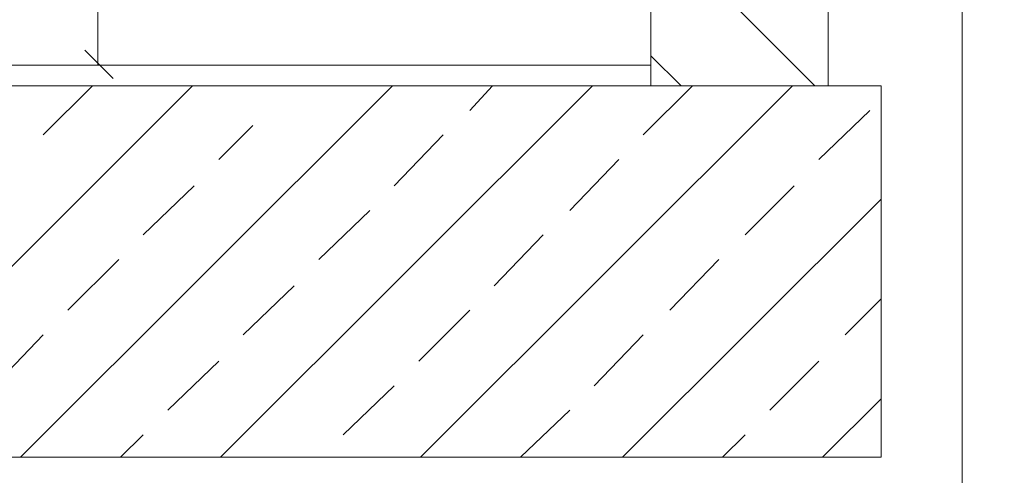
# Model space of a CAD drawing. Header units: millimetres. Extents: x -573548 to 674770, y -210017 to -47794.
# Tile 216 of 234: x 145546 to 146430, y -93261 to -92851. Entities that reach past the tile are written whole.
import ezdxf
from ezdxf import colors
from ezdxf.entities.mleader import LeaderData, LeaderLine
from ezdxf.math import Vec2, Vec3

# ---------------------------------------------------------------- set-up
doc = ezdxf.new("R2010")
doc.units = ezdxf.units.MM
doc.layers.add('_WENT_OPIS', color=7, linetype='Continuous', lineweight=13)
doc.styles.add('WENT_50', font='simplex.shx', dxfattribs={"width": 0.7, "height": 20})

msp = doc.modelspace()

# ---------------------------------------------------------------- linework, layer by layer
at = {"color": 7, "lineweight": 9, "elevation": 0}
for points in [[(146392.19, -89812.12), (146392.19, -93796.54), (142775.23, -93796.54), (142775.23, -89812.12)], [(145616.64, -92892.3), (145616.64, -92624.75)], [(145604.79, -92878.75), (145630.19, -92904.15)], [(145616.64, -92892.3), (145630.19, -92892.3)]]:
    msp.add_lwpolyline(points, dxfattribs=at)
at = {"color": 9, "lineweight": 9, "elevation": 0}
for points in [[(146112.79, -92910.92), (146112.79, -91156.63)], [(146271.96, -92910.92), (146271.96, -91156.63)], [(146260.11, -92910.92), (146112.79, -92763.6)], [(146139.88, -92910.92), (146112.79, -92883.83)], [(144957.93, -92892.3), (146112.79, -92892.3)], [(146112.79, -92910.92), (144957.93, -92910.92)], [(145367.72, -93244.51), (145701.31, -92910.92)], [(145547.21, -93244.51), (145877.41, -92914.31), (145880.8, -92910.92)], [(145567.53, -92954.95), (145611.56, -92910.92)], [(145726.71, -93244.51), (146060.29, -92910.92)], [(145906.2, -93244.51), (146239.79, -92910.92)], [(145950.23, -92932.94), (145970.55, -92910.92)], [(146106.01, -92954.95), (146150.04, -92910.92)], [(146319.37, -92910.92), (146271.96, -92910.92)], [(146263.49, -92976.96), (146309.21, -92932.94)], [(145725.01, -92976.96), (145755.49, -92946.48)], [(145882.49, -93000.67), (145926.52, -92954.95)], [(146039.97, -93022.68), (146084, -92976.96)], [(145657.28, -93044.7), (145703, -93000.67)], [(146197.45, -93044.7), (146241.48, -93000.67)], [(146087.39, -93244.51), (146319.37, -93012.52)], [(145814.76, -93066.71), (145860.48, -93022.68)], [(145972.24, -93090.42), (146016.27, -93044.7)], [(145589.55, -93112.43), (145635.27, -93066.71)], [(146129.72, -93112.43), (146173.75, -93066.71)], [(145747.03, -93134.44), (145792.75, -93090.42)], [(146287.2, -93134.44), (146319.37, -93102.27)], [(145904.51, -93158.15), (145950.23, -93112.43)], [(145523.51, -93180.16), (145567.53, -93134.44)], [(146061.99, -93180.16), (146106.01, -93134.44)], [(145679.29, -93202.18), (145725.01, -93158.15)], [(146219.47, -93202.18), (146263.49, -93158.15)], [(145836.77, -93224.19), (145882.49, -93180.16)], [(146266.88, -93244.51), (146319.37, -93192.02)], [(145995.95, -93244.51), (146039.97, -93202.18)], [(145636.96, -93244.51), (145657.28, -93224.19)], [(146177.13, -93244.51), (146197.45, -93224.19)]]:
    msp.add_lwpolyline(points, dxfattribs=at)
msp.add_lwpolyline([(144957.93, -92910.92), (146319.37, -92910.92), (146319.37, -93244.51), (144957.93, -93244.51)], close=True, dxfattribs=at)

# ---------------------------------------------------------------- leaders
at = {"layer": '_WENT_OPIS', "lineweight": 9, "ltscale": 100}
ml = msp.add_multileader_mtext('Standard', dxfattribs=at)
ml.set_content('Przyłącze grzejnikowe kątowe z odcięciem, \\Pz nastawą wstępna, funkcją opróżniania\\Pi napełniania MULTIFLEX-F4-2\\P', color=256, style='WENT_50')
ml.set_leader_properties(linetype='ByLayer')
ml.build(insert=Vec2(0, 0))
ml.multileader.update_dxf_attribs({"text_left_attachment_type": 6, "text_right_attachment_type": 6, "dogleg_length": 5.76, "arrow_head_size": 72})
ctx = ml.context
ctx.base_point, ctx.char_height, ctx.arrow_head_size, ctx.landing_gap_size, ctx.plane_origin, ctx.plane_x_axis, ctx.plane_y_axis = Vec3(144689.19, -93431.09, 0), 57.6, 72, 14.4, Vec3(150506.43, -85467.21, 0), Vec3(-1, 0), Vec3(0, -1)
ctx.left_attachment, ctx.right_attachment = 6, 6
notes = []
notes.append((ctx, [(0, (1, 1, 0), (144683.43, -93431.09, 0), (1, 0), 5.76, [(0, [(144509.4, -92628.34, 0)], 0, [])])]))
ctx.mtext.insert, ctx.mtext.flow_direction = Vec3(144703.59, -93354.29, 0), 5
for ctx, leaders in notes:
    for number, flags, end, landing, length, lines in leaders:
        leader = LeaderData()
        leader.index, (leader.has_last_leader_line, leader.has_dogleg_vector, leader.attachment_direction) = number, flags
        leader.last_leader_point, leader.dogleg_vector, leader.dogleg_length = Vec3(end), Vec3(landing), length
        for number, points, colour, breaks in lines:
            line = LeaderLine()
            line.index, line.vertices, line.color, line.breaks = number, Vec3.list(points), colors.encode_raw_color(colour), breaks
            leader.lines.append(line)
        ctx.leaders.append(leader)

doc.saveas('drawing.dxf')
